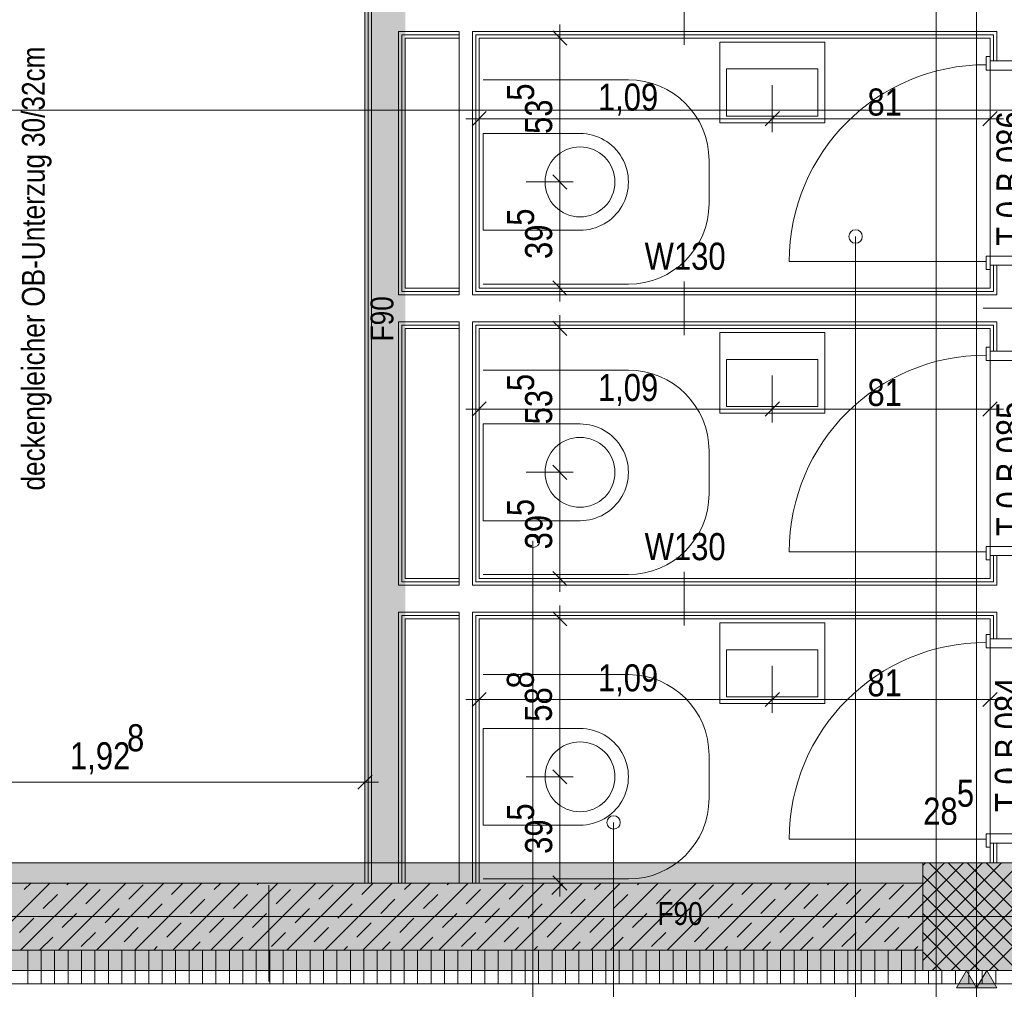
# Model space of a CAD drawing. Extents: x -720 to 300, y 62 to 1162.
# Tile 101 of 256: x -376 to -303, y 770 to 842. Entities that reach past the tile are written whole.
import ezdxf
from ezdxf.lldxf.tags import DXFTag

# ---------------------------------------------------------------- set-up
doc = ezdxf.new("R2010")
doc.units = 0
doc.layers.get('0').update_dxf_attribs({"lineweight": 13})
for name, color, linetype, lineweight, true_color in [('00 -Bauelemente -Dämmung innen', 7, 'Continuous', 9, 0xff7fe6), ('00 -Bauelemente -Gipskarton', 7, 'Continuous', 9, 0xff7fe6), ('30 -33 Aussenwände- 3 Aussenstützen', 7, 'Continuous', 50, 0x0000dd), ('30 -34 Innenwände- 1 tragend', 7, 'Continuous', 13, 0xdd0806), ('30 -34 Innenwände- 2 nichttragend', 7, 'Continuous', 18, 0xff7fe6), ('30 -34 Innenwände- 4 Türen_Fenster', 7, 'Continuous', 15, 0x9955ff), ('30 -35 Decken- 1 Konstruktion-Träger- Stahlbeton', 7, 'Continuous', 13, 0x33aa00), ('40 -41 Abwasser_Wasser_Gas- 1 Abwasser + sanitäre Anlagen', 7, 'Continuous', 9, 0xff6633), ('60 -61 Ausstattung -1 Möbel -verdeckt', 9, 'fein_strichliert-A06G93UC8I', 13, 0x808080), ('70 -72 Beschriftung- 1 Beschriftung allgemein', 7, 'Continuous', 9, 0xff6633), ('70 -72 Beschriftung- 2 Beschriftung Bauteile', 7, 'Continuous', 9, 0x9999ff), ('70 -75 Raumstempel-2 Verweislinie', 7, 'Continuous', 9, 0xff6600), ('70 -76 Bemaßung- 2 Allgemein', 9, 'Continuous', 5, 0x808080), ('iwb_Schraffur_F90_feuerbestaendig', 1, 'Continuous', 13, 0xff0000), ('iwb_Schraffur_Unterzug', 7, 'Continuous', 5, 0xffffcc), ('iwb_Sichtbeton', 2, 'Continuous', 50, 0xffff00), ('iwb_Sichtbeton-Shading', 2, 'Continuous', 50, 0xffff00)]:
    doc.layers.add(name, color=color, linetype=linetype, lineweight=lineweight, true_color=true_color)
for name, color, linetype, lineweight in [('70 -71 Achsen- 1 Gebäudeachsen', 7, 'STRICHPUNKT2-A06G93UB8I', 18), ('70 -75 Raumstempel- 3 Wandstempel', 7, 'Continuous', 50), ('Keine', 7, 'Continuous', 9)]:
    doc.layers.add(name, color=color, linetype=linetype, lineweight=lineweight)
doc.styles.get("Standard").update_dxf_attribs({"font": 'ARIALN.TTF'})
tags = doc.linetypes.add('fein_strichliert-A06G93UC8I', pattern=[4, 1, -2, 1]).pattern_tags.tags
tags[8:9] = [DXFTag(74, 4), DXFTag(75, 0), DXFTag(340, '0'), DXFTag(46, 0.0), DXFTag(50, 0.0), DXFTag(44, 0.0), DXFTag(45, 0.0)]
tags[6:7] = [DXFTag(74, 4), DXFTag(75, 0), DXFTag(340, '0'), DXFTag(46, 0.0), DXFTag(50, 0.0), DXFTag(44, 0.0), DXFTag(45, 0.0)]
tags[4:5] = [DXFTag(74, 4), DXFTag(75, 0), DXFTag(340, '0'), DXFTag(46, 0.0), DXFTag(50, 0.0), DXFTag(44, 0.0), DXFTag(45, 0.0)]
tags = doc.linetypes.add('STRICHPUNKT2-A06G93UB8I', pattern=[12.7, 6.35, -3.175, 0, -3.175]).pattern_tags.tags
tags[10:11] = [DXFTag(74, 4), DXFTag(75, 0), DXFTag(340, '0'), DXFTag(46, 0.0), DXFTag(50, 0.0), DXFTag(44, 0.0), DXFTag(45, 0.0)]
tags[8:9] = [DXFTag(74, 4), DXFTag(75, 0), DXFTag(340, '0'), DXFTag(46, 0.0), DXFTag(50, 0.0), DXFTag(44, 0.0), DXFTag(45, 0.0)]
tags[6:7] = [DXFTag(74, 4), DXFTag(75, 0), DXFTag(340, '0'), DXFTag(46, 0.0), DXFTag(50, 0.0), DXFTag(44, 0.0), DXFTag(45, 0.0)]
tags[4:5] = [DXFTag(74, 4), DXFTag(75, 0), DXFTag(340, '0'), DXFTag(46, 0.0), DXFTag(50, 0.0), DXFTag(44, 0.0), DXFTag(45, 0.0)]

# ---------------------------------------------------------------- blocks, each defined once
blk = doc.blocks.new('Shading-A06G93SP8I', base_point=(-566.802, 777.112))
at = {"layer": 'iwb_Sichtbeton-Shading', "color": 51, "true_color": 0xffff7f}
blk.add_solid([(-350.352, 777.712), (-350.352, 777.112), (-388.902, 777.712), (-388.902, 777.112)], dxfattribs=at)
blk = doc.blocks.new('Referenz-A06G93UD8I')
at = {"layer": '00 -Bauelemente -Dämmung innen', "color": 0, "linetype": 'Continuous', "lineweight": -2, "ltscale": 0.13}
for p, q in [((-349.853, 777.412), (-349.853, 866.912)), ((-347.853, 840.762), (-343.353, 840.762)), ((-347.853, 821.162), (-347.853, 840.762)), ((-343.353, 840.262), (-343.353, 840.762)), ((-343.353, 821.662), (-343.353, 840.262)), ((-342.353, 840.762), (-303.353, 840.762)), ((-342.353, 821.162), (-342.353, 840.762)), ((-303.353, 838.562), (-303.353, 840.762)), ((-303.353, 821.162), (-303.353, 823.362)), ((-347.853, 821.162), (-347.603, 821.162)), ((-347.603, 821.162), (-343.353, 821.162)), ((-343.353, 821.162), (-343.353, 821.662)), ((-342.353, 821.162), (-303.603, 821.162)), ((-303.603, 821.162), (-303.353, 821.162)), ((-347.853, 819.162), (-347.603, 819.162)), ((-347.853, 799.562), (-347.853, 819.162)), ((-347.603, 819.162), (-343.353, 819.162)), ((-343.353, 818.662), (-343.353, 819.162)), ((-342.353, 819.162), (-303.603, 819.162)), ((-342.353, 799.562), (-342.353, 819.162)), ((-303.603, 819.162), (-303.353, 819.162)), ((-303.353, 816.962), (-303.353, 819.162)), ((-343.353, 800.062), (-343.353, 818.662)), ((-303.353, 799.562), (-303.353, 801.762)), ((-343.353, 799.562), (-343.353, 800.062)), ((-347.853, 799.562), (-347.603, 799.562)), ((-347.603, 799.562), (-343.353, 799.562)), ((-342.353, 799.562), (-303.603, 799.562)), ((-303.603, 799.562), (-303.353, 799.562)), ((-347.853, 777.412), (-347.853, 797.562)), ((-347.853, 797.562), (-347.603, 797.562)), ((-347.603, 797.562), (-343.353, 797.562)), ((-343.353, 797.062), (-343.353, 797.562)), ((-342.353, 777.412), (-342.353, 797.562)), ((-342.353, 797.562), (-303.603, 797.562)), ((-303.603, 797.562), (-303.353, 797.562)), ((-303.353, 795.587), (-303.353, 797.562)), ((-343.353, 777.412), (-343.353, 797.062)), ((-303.353, 778.912), (-303.353, 780.387))]:
    blk.add_line(p, q, dxfattribs=at)
at = {"layer": '00 -Bauelemente -Gipskarton', "color": 0, "linetype": 'Continuous', "lineweight": -2, "ltscale": 0.13}
for p, q in [((-350.353, 777.412), (-350.353, 866.412)), ((-350.103, 777.412), (-350.103, 866.662)), ((-349.853, 777.412), (-349.853, 866.912)), ((-347.853, 821.162), (-347.853, 840.762)), ((-347.853, 840.762), (-343.353, 840.762)), ((-347.603, 840.512), (-343.353, 840.512)), ((-347.603, 821.412), (-347.603, 840.512)), ((-347.353, 840.262), (-343.353, 840.262)), ((-347.353, 821.662), (-347.353, 840.262)), ((-342.353, 821.162), (-342.353, 840.762)), ((-342.353, 840.762), (-303.353, 840.762)), ((-342.103, 840.512), (-303.603, 840.512)), ((-342.103, 821.412), (-342.103, 840.512)), ((-341.853, 840.262), (-303.853, 840.262)), ((-341.853, 821.662), (-341.853, 840.262)), ((-303.853, 838.562), (-303.853, 840.262)), ((-303.603, 838.562), (-303.603, 840.512)), ((-303.353, 838.562), (-303.353, 840.762)), ((-303.853, 821.662), (-303.853, 823.362)), ((-303.603, 821.412), (-303.603, 823.362)), ((-303.353, 821.162), (-303.353, 823.362)), ((-347.603, 821.412), (-347.353, 821.412)), ((-347.603, 821.162), (-343.353, 821.162)), ((-347.353, 821.662), (-343.353, 821.662)), ((-347.353, 821.412), (-343.353, 821.412)), ((-342.353, 821.162), (-303.603, 821.162)), ((-342.103, 821.412), (-303.853, 821.412)), ((-341.853, 821.662), (-303.853, 821.662)), ((-303.853, 821.412), (-303.603, 821.412)), ((-347.853, 799.562), (-347.853, 819.162)), ((-347.603, 819.162), (-343.353, 819.162)), ((-347.603, 799.812), (-347.603, 818.912)), ((-347.603, 818.912), (-347.353, 818.912)), ((-347.353, 818.912), (-343.353, 818.912)), ((-342.353, 819.162), (-303.603, 819.162)), ((-342.353, 799.562), (-342.353, 819.162)), ((-342.103, 818.912), (-303.853, 818.912)), ((-342.103, 799.812), (-342.103, 818.912)), ((-303.853, 818.912), (-303.603, 818.912)), ((-303.603, 816.962), (-303.603, 818.912)), ((-303.353, 816.962), (-303.353, 819.162)), ((-347.353, 818.662), (-343.353, 818.662)), ((-347.353, 800.062), (-347.353, 818.662)), ((-341.853, 800.062), (-341.853, 818.662)), ((-341.853, 818.662), (-303.853, 818.662)), ((-303.853, 816.962), (-303.853, 818.662)), ((-303.853, 800.062), (-303.853, 801.762)), ((-303.603, 799.812), (-303.603, 801.762)), ((-303.353, 799.562), (-303.353, 801.762)), ((-347.603, 799.812), (-347.353, 799.812)), ((-347.353, 800.062), (-343.353, 800.062)), ((-347.353, 799.812), (-343.353, 799.812)), ((-342.103, 799.812), (-303.853, 799.812)), ((-341.853, 800.062), (-303.853, 800.062)), ((-303.853, 799.812), (-303.603, 799.812)), ((-347.603, 799.562), (-343.353, 799.562)), ((-342.353, 799.562), (-303.603, 799.562)), ((-347.853, 777.412), (-347.853, 797.562)), ((-347.603, 797.562), (-343.353, 797.562)), ((-342.353, 797.562), (-303.603, 797.562)), ((-342.353, 777.412), (-342.353, 797.562)), ((-303.353, 795.587), (-303.353, 797.562)), ((-347.603, 797.312), (-347.353, 797.312)), ((-347.603, 777.412), (-347.603, 797.312)), ((-347.353, 797.312), (-343.353, 797.312)), ((-347.353, 797.062), (-343.353, 797.062)), ((-347.353, 777.412), (-347.353, 797.062)), ((-342.103, 797.312), (-303.853, 797.312)), ((-342.103, 777.412), (-342.103, 797.312)), ((-341.853, 777.412), (-341.853, 797.062)), ((-341.853, 797.062), (-303.853, 797.062)), ((-303.853, 797.312), (-303.603, 797.312)), ((-303.853, 795.587), (-303.853, 797.062)), ((-303.603, 795.587), (-303.603, 797.312)), ((-303.853, 778.912), (-303.853, 780.387)), ((-303.603, 778.912), (-303.603, 780.387)), ((-303.353, 778.912), (-303.353, 780.387))]:
    blk.add_line(p, q, dxfattribs=at)
at = {"layer": '30 -33 Aussenwände- 3 Aussenstützen', "color": 0, "lineweight": -2}
for p, q in [((-308.853, 778.711), (-308.652, 778.912)), ((-308.853, 777.297), (-307.237, 778.912)), ((-308.853, 775.882), (-305.823, 778.912)), ((-308.853, 774.468), (-304.409, 778.912)), ((-308.853, 773.054), (-302.995, 778.912)), ((-308.853, 771.64), (-301.581, 778.912)), ((-308.389, 778.912), (-300.853, 771.376)), ((-306.975, 778.912), (-300.853, 772.79)), ((-305.561, 778.912), (-300.853, 774.204)), ((-304.147, 778.912), (-300.853, 775.618)), ((-308.853, 777.961), (-301.804, 770.912)), ((-308.166, 770.912), (-300.853, 778.226)), ((-308.853, 776.547), (-303.218, 770.912)), ((-306.752, 770.912), (-300.853, 776.811)), ((-304.853, 775.912), (-304.853, 773.912)), ((-308.853, 775.133), (-304.632, 770.912)), ((-305.853, 774.912), (-303.853, 774.912)), ((-305.338, 770.912), (-300.853, 775.397)), ((-308.853, 773.719), (-306.046, 770.912)), ((-303.924, 770.912), (-300.853, 773.983)), ((-308.853, 772.305), (-307.46, 770.912))]:
    blk.add_line(p, q, dxfattribs=at)
at = {"layer": '30 -33 Aussenwände- 3 Aussenstützen', "color": 0, "linetype": 'Continuous', "lineweight": -2, "ltscale": 0.13}
for p, q in [((-300.853, 778.912), (-308.853, 778.912)), ((-308.853, 778.912), (-308.853, 770.912)), ((-308.853, 770.912), (-300.853, 770.912))]:
    blk.add_line(p, q, dxfattribs=at)
at = {"layer": '30 -34 Innenwände- 1 tragend', "color": 0, "linetype": 'Continuous', "lineweight": -2, "ltscale": 0.13}
for p, q in [((-388.903, 777.412), (-350.353, 777.412)), ((-347.353, 777.412), (-343.353, 777.412)), ((-341.853, 777.412), (-308.853, 777.412)), ((-308.853, 777.412), (-308.853, 770.912)), ((-388.903, 769.912), (-308.853, 769.912))]:
    blk.add_line(p, q, dxfattribs=at)
at = {"layer": '30 -34 Innenwände- 1 tragend', "color": 0, "lineweight": -2}
for p, q in [((-388.903, 777.412), (-308.853, 777.412)), ((-378.791, 772.412), (-373.791, 777.412)), ((-375.963, 772.412), (-370.963, 777.412)), ((-375.696, 776.922), (-375.205, 777.412)), ((-373.134, 772.412), (-368.134, 777.412)), ((-372.514, 777.275), (-372.377, 777.412)), ((-370.306, 772.412), (-365.306, 777.412)), ((-367.917, 776.215), (-366.857, 777.275)), ((-367.478, 772.412), (-362.478, 777.412)), ((-364.735, 776.568), (-363.892, 777.412)), ((-364.649, 772.412), (-359.649, 777.412)), ((-361.821, 772.412), (-356.821, 777.412)), ((-361.553, 776.922), (-361.063, 777.412)), ((-358.992, 772.412), (-353.992, 777.412)), ((-358.372, 777.275), (-358.235, 777.412)), ((-356.164, 772.412), (-351.164, 777.412)), ((-353.775, 776.215), (-352.715, 777.275)), ((-353.335, 772.412), (-348.335, 777.412)), ((-350.593, 776.568), (-349.75, 777.412)), ((-350.507, 772.412), (-345.507, 777.412)), ((-347.679, 772.412), (-342.679, 777.412)), ((-347.411, 776.922), (-346.921, 777.412)), ((-344.85, 772.412), (-339.85, 777.412)), ((-344.229, 777.275), (-344.093, 777.412)), ((-342.022, 772.412), (-337.022, 777.412)), ((-339.633, 776.215), (-338.573, 777.275)), ((-339.193, 772.412), (-334.193, 777.412)), ((-336.451, 776.568), (-335.607, 777.412)), ((-336.365, 772.412), (-331.365, 777.412)), ((-333.536, 772.412), (-328.536, 777.412)), ((-333.269, 776.922), (-332.779, 777.412)), ((-330.708, 772.412), (-325.708, 777.412)), ((-330.087, 777.275), (-329.951, 777.412)), ((-327.88, 772.412), (-322.88, 777.412)), ((-325.491, 776.215), (-324.43, 777.275)), ((-325.051, 772.412), (-320.051, 777.412)), ((-322.309, 776.568), (-321.465, 777.412)), ((-322.223, 772.412), (-317.223, 777.412)), ((-319.394, 772.412), (-314.394, 777.412)), ((-319.127, 776.922), (-318.637, 777.412)), ((-316.566, 772.412), (-311.566, 777.412)), ((-315.945, 777.275), (-315.808, 777.412)), ((-313.737, 772.412), (-308.853, 777.297)), ((-311.349, 776.215), (-310.288, 777.275)), ((-374.281, 775.508), (-373.221, 776.568)), ((-371.099, 775.861), (-370.039, 776.922)), ((-360.139, 775.508), (-359.079, 776.568)), ((-356.957, 775.861), (-355.897, 776.922)), ((-345.997, 775.508), (-344.936, 776.568)), ((-342.815, 775.861), (-341.754, 776.922)), ((-331.855, 775.508), (-330.794, 776.568)), ((-328.673, 775.861), (-327.612, 776.922)), ((-317.713, 775.508), (-316.652, 776.568)), ((-314.531, 775.861), (-313.47, 776.922)), ((-366.503, 774.801), (-365.443, 775.861)), ((-363.321, 775.154), (-362.261, 776.215)), ((-352.361, 774.801), (-351.3, 775.861)), ((-349.179, 775.154), (-348.118, 776.215)), ((-338.219, 774.801), (-337.158, 775.861)), ((-335.037, 775.154), (-333.976, 776.215)), ((-324.077, 774.801), (-323.016, 775.861)), ((-320.895, 775.154), (-319.834, 776.215)), ((-309.935, 774.801), (-308.874, 775.861)), ((-372.867, 774.093), (-371.807, 775.154)), ((-369.685, 774.447), (-368.625, 775.508)), ((-358.725, 774.093), (-357.664, 775.154)), ((-355.543, 774.447), (-354.482, 775.508)), ((-344.583, 774.093), (-343.522, 775.154)), ((-341.401, 774.447), (-340.34, 775.508)), ((-330.441, 774.093), (-329.38, 775.154)), ((-327.259, 774.447), (-326.198, 775.508)), ((-316.299, 774.093), (-315.238, 775.154)), ((-313.117, 774.447), (-312.056, 775.508)), ((-376.049, 773.74), (-374.989, 774.801)), ((-365.089, 773.386), (-364.028, 774.447)), ((-361.907, 773.74), (-360.846, 774.801)), ((-350.947, 773.386), (-349.886, 774.447)), ((-347.765, 773.74), (-346.704, 774.801)), ((-336.805, 773.386), (-335.744, 774.447)), ((-333.623, 773.74), (-332.562, 774.801)), ((-322.663, 773.386), (-321.602, 774.447)), ((-319.481, 773.74), (-318.42, 774.801)), ((-310.909, 772.412), (-308.853, 774.468)), ((-371.453, 772.679), (-370.392, 773.74)), ((-368.271, 773.033), (-367.21, 774.093)), ((-357.311, 772.679), (-356.25, 773.74)), ((-354.129, 773.033), (-353.068, 774.093)), ((-343.169, 772.679), (-342.108, 773.74)), ((-339.987, 773.033), (-338.926, 774.093)), ((-329.027, 772.679), (-327.966, 773.74)), ((-325.845, 773.033), (-324.784, 774.093)), ((-314.884, 772.679), (-313.824, 773.74)), ((-311.702, 773.033), (-310.642, 774.093)), ((-374.549, 772.412), (-373.574, 773.386)), ((-366.063, 772.412), (-365.796, 772.679)), ((-363.235, 772.412), (-362.614, 773.033)), ((-360.406, 772.412), (-359.432, 773.386)), ((-351.921, 772.412), (-351.654, 772.679)), ((-349.093, 772.412), (-348.472, 773.033)), ((-346.264, 772.412), (-345.29, 773.386)), ((-337.779, 772.412), (-337.512, 772.679)), ((-334.951, 772.412), (-334.33, 773.033)), ((-332.122, 772.412), (-331.148, 773.386)), ((-323.637, 772.412), (-323.37, 772.679)), ((-320.808, 772.412), (-320.188, 773.033)), ((-317.98, 772.412), (-317.006, 773.386)), ((-309.495, 772.412), (-309.228, 772.679)), ((-388.903, 772.412), (-308.853, 772.412))]:
    blk.add_line(p, q, dxfattribs=at)
at = {"layer": '30 -34 Innenwände- 2 nichttragend', "color": 0, "linetype": 'Continuous', "lineweight": -2, "ltscale": 0.13}
for p, q in [((-350.353, 777.412), (-350.353, 866.412)), ((-347.353, 840.262), (-343.353, 840.262)), ((-347.353, 821.662), (-347.353, 840.262)), ((-343.353, 821.662), (-343.353, 840.262)), ((-341.853, 840.262), (-303.853, 840.262)), ((-341.853, 821.662), (-341.853, 840.262)), ((-303.853, 838.562), (-303.853, 840.262)), ((-303.853, 838.562), (-303.853, 838.882)), ((-303.853, 821.662), (-303.853, 823.362)), ((-303.853, 823.362), (-303.853, 823.042)), ((-347.353, 821.662), (-343.353, 821.662)), ((-341.853, 821.662), (-303.853, 821.662)), ((-347.353, 800.062), (-347.353, 818.662)), ((-347.353, 818.662), (-343.353, 818.662)), ((-343.353, 800.062), (-343.353, 818.662)), ((-341.853, 800.062), (-341.853, 818.662)), ((-341.853, 818.662), (-303.853, 818.662)), ((-303.853, 816.962), (-303.853, 818.662)), ((-303.853, 816.962), (-303.853, 817.282)), ((-303.853, 800.062), (-303.853, 801.762)), ((-303.853, 801.762), (-303.853, 801.442)), ((-347.353, 800.062), (-343.353, 800.062)), ((-341.853, 800.062), (-303.853, 800.062)), ((-347.353, 777.412), (-347.353, 797.062)), ((-347.353, 797.062), (-343.353, 797.062)), ((-343.353, 777.412), (-343.353, 797.062)), ((-341.853, 777.412), (-341.853, 797.062)), ((-341.853, 797.062), (-303.853, 797.062)), ((-303.853, 795.587), (-303.853, 797.062)), ((-303.853, 795.587), (-303.853, 795.907)), ((-303.853, 778.912), (-303.853, 780.387)), ((-303.853, 780.387), (-303.853, 780.067)), ((-300.853, 778.912), (-303.853, 778.912)), ((-300.853, 770.912), (-308.853, 770.912)), ((-300.853, 769.912), (-308.853, 769.912))]:
    blk.add_line(p, q, dxfattribs=at)
at = {"layer": '30 -34 Innenwände- 2 nichttragend', "color": 0, "lineweight": -2}
for p, q in [((-388.903, 772.412), (-308.853, 772.412)), ((-375.433, 769.912), (-375.433, 772.412)), ((-374.433, 769.912), (-374.433, 772.412)), ((-373.433, 769.912), (-373.433, 772.412)), ((-372.433, 769.912), (-372.433, 772.412)), ((-371.433, 769.912), (-371.433, 772.412)), ((-370.433, 769.912), (-370.433, 772.412)), ((-369.433, 769.912), (-369.433, 772.412)), ((-368.433, 769.912), (-368.433, 772.412)), ((-367.433, 769.912), (-367.433, 772.412)), ((-366.433, 769.912), (-366.433, 772.412)), ((-365.433, 769.912), (-365.433, 772.412)), ((-364.433, 769.912), (-364.433, 772.412)), ((-363.433, 769.912), (-363.433, 772.412)), ((-362.433, 769.912), (-362.433, 772.412)), ((-361.433, 769.912), (-361.433, 772.412)), ((-360.433, 769.912), (-360.433, 772.412)), ((-359.433, 769.912), (-359.433, 772.412)), ((-358.433, 769.912), (-358.433, 772.412)), ((-357.433, 769.912), (-357.433, 772.412)), ((-356.433, 769.912), (-356.433, 772.412)), ((-355.433, 769.912), (-355.433, 772.412)), ((-354.433, 769.912), (-354.433, 772.412)), ((-353.433, 769.912), (-353.433, 772.412)), ((-352.433, 769.912), (-352.433, 772.412)), ((-351.433, 769.912), (-351.433, 772.412)), ((-350.433, 769.912), (-350.433, 772.412)), ((-349.433, 769.912), (-349.433, 772.412)), ((-348.433, 769.912), (-348.433, 772.412)), ((-347.433, 769.912), (-347.433, 772.412)), ((-346.433, 769.912), (-346.433, 772.412)), ((-345.433, 769.912), (-345.433, 772.412)), ((-344.433, 769.912), (-344.433, 772.412)), ((-343.433, 769.912), (-343.433, 772.412)), ((-342.433, 769.912), (-342.433, 772.412)), ((-341.433, 769.912), (-341.433, 772.412)), ((-340.433, 769.912), (-340.433, 772.412)), ((-339.433, 769.912), (-339.433, 772.412)), ((-338.433, 769.912), (-338.433, 772.412)), ((-337.433, 769.912), (-337.433, 772.412)), ((-336.433, 769.912), (-336.433, 772.412)), ((-335.433, 769.912), (-335.433, 772.412)), ((-334.433, 769.912), (-334.433, 772.412)), ((-333.433, 769.912), (-333.433, 772.412)), ((-332.433, 769.912), (-332.433, 772.412)), ((-331.433, 769.912), (-331.433, 772.412)), ((-330.433, 769.912), (-330.433, 772.412)), ((-329.433, 769.912), (-329.433, 772.412)), ((-328.433, 769.912), (-328.433, 772.412)), ((-327.433, 769.912), (-327.433, 772.412)), ((-326.433, 769.912), (-326.433, 772.412)), ((-325.433, 769.912), (-325.433, 772.412)), ((-324.433, 769.912), (-324.433, 772.412)), ((-323.433, 769.912), (-323.433, 772.412)), ((-322.433, 769.912), (-322.433, 772.412)), ((-321.433, 769.912), (-321.433, 772.412)), ((-320.433, 769.912), (-320.433, 772.412)), ((-319.433, 769.912), (-319.433, 772.412)), ((-318.433, 769.912), (-318.433, 772.412)), ((-317.433, 769.912), (-317.433, 772.412)), ((-316.433, 769.912), (-316.433, 772.412)), ((-315.433, 769.912), (-315.433, 772.412)), ((-314.433, 769.912), (-314.433, 772.412)), ((-313.433, 769.912), (-313.433, 772.412)), ((-312.433, 769.912), (-312.433, 772.412)), ((-311.433, 769.912), (-311.433, 772.412)), ((-310.433, 769.912), (-310.433, 772.412)), ((-309.433, 769.912), (-309.433, 772.412)), ((-300.853, 770.912), (-308.853, 770.912)), ((-308.433, 770.912), (-308.433, 769.912)), ((-307.433, 770.912), (-307.433, 769.912)), ((-306.433, 770.912), (-306.433, 769.912)), ((-305.433, 770.912), (-305.433, 769.912)), ((-304.433, 770.912), (-304.433, 769.912)), ((-303.433, 770.912), (-303.433, 769.912)), ((-388.903, 769.912), (-308.853, 769.912)), ((-300.853, 769.912), (-308.853, 769.912))]:
    blk.add_line(p, q, dxfattribs=at)
at = {"layer": '30 -34 Innenwände- 4 Türen_Fenster', "color": 0, "linetype": 'Continuous', "lineweight": -2, "ltscale": 0.13}
for p, q in [((-304.153, 838.282), (-304.153, 838.882)), ((-304.153, 838.882), (-303.853, 838.882)), ((-303.853, 838.882), (-303.853, 838.562)), ((-304.153, 837.882), (-304.153, 838.282)), ((-300.553, 837.882), (-304.153, 837.882)), ((-303.853, 838.562), (-300.853, 838.562)), ((-300.553, 824.042), (-304.153, 824.042)), ((-304.153, 824.042), (-304.153, 823.642)), ((-304.153, 823.642), (-304.153, 823.042)), ((-303.853, 823.042), (-303.853, 823.362)), ((-303.853, 823.362), (-300.853, 823.362)), ((-304.153, 823.042), (-303.853, 823.042)), ((-304.153, 816.682), (-304.153, 817.282)), ((-304.153, 817.282), (-303.853, 817.282)), ((-304.153, 816.282), (-304.153, 816.682)), ((-303.853, 817.282), (-303.853, 816.962)), ((-303.853, 816.962), (-300.853, 816.962)), ((-300.553, 816.282), (-304.153, 816.282)), ((-300.553, 802.442), (-304.153, 802.442)), ((-304.153, 802.442), (-304.153, 802.042)), ((-304.153, 802.042), (-304.153, 801.442)), ((-304.153, 801.442), (-303.853, 801.442)), ((-303.853, 801.442), (-303.853, 801.762)), ((-303.853, 801.762), (-300.853, 801.762)), ((-304.153, 795.307), (-304.153, 795.907)), ((-304.153, 795.907), (-303.853, 795.907)), ((-303.853, 795.907), (-303.853, 795.587)), ((-303.853, 795.587), (-300.853, 795.587)), ((-304.153, 794.907), (-304.153, 795.307)), ((-300.553, 794.907), (-304.153, 794.907)), ((-300.553, 781.067), (-304.153, 781.067)), ((-304.153, 781.067), (-304.153, 780.667)), ((-304.153, 780.667), (-304.153, 780.067)), ((-304.153, 780.067), (-303.853, 780.067)), ((-303.853, 780.067), (-303.853, 780.387)), ((-303.853, 780.387), (-300.853, 780.387))]:
    blk.add_line(p, q, dxfattribs=at)
at = {"layer": '30 -34 Innenwände- 4 Türen_Fenster', "color": 0, "linetype": 'fein_strichliert-A06G93UC8I', "lineweight": -2, "ltscale": 0.13}
for p, q in [((-303.853, 823.362), (-303.853, 838.562)), ((-304.153, 823.642), (-318.793, 823.642)), ((-303.853, 801.762), (-303.853, 816.962)), ((-304.153, 802.042), (-318.793, 802.042)), ((-303.853, 780.387), (-303.853, 795.587)), ((-304.153, 780.667), (-318.793, 780.667))]:
    blk.add_line(p, q, dxfattribs=at)
for centre in [(-304.153, 823.642), (-304.153, 802.042), (-304.153, 780.667)]:
    blk.add_ellipse(centre, major_axis=(0, 14.64), ratio=1, start_param=0, end_param=1.570796, dxfattribs=at)
at = {"layer": '30 -35 Decken- 1 Konstruktion-Träger- Stahlbeton', "color": 0, "linetype": 'fein_strichliert-A06G93UC8I', "lineweight": -2, "ltscale": 0.13}
for p, q in [((-604.853, 778.912), (76.456, 778.912)), ((-604.853, 770.912), (76.456, 770.912))]:
    blk.add_line(p, q, dxfattribs=at)
at = {"layer": '40 -41 Abwasser_Wasser_Gas- 1 Abwasser + sanitäre Anlagen', "color": 0, "linetype": 'Continuous', "lineweight": -2, "ltscale": 0.13}
for p, q in [((-323.953, 833.962), (-323.953, 839.962)), ((-323.953, 839.962), (-316.153, 839.962)), ((-316.153, 839.962), (-316.153, 833.962)), ((-323.453, 834.462), (-323.453, 837.962)), ((-323.453, 837.962), (-316.653, 837.962)), ((-316.653, 837.962), (-316.653, 834.462)), ((-316.653, 834.462), (-323.453, 834.462)), ((-316.153, 833.962), (-323.953, 833.962)), ((-341.553, 833.162), (-341.553, 825.962)), ((-334.353, 833.162), (-341.553, 833.162)), ((-335.348, 831.964), (-335.108, 832.05)), ((-335.108, 832.05), (-334.86, 832.112)), ((-334.86, 832.112), (-334.608, 832.15)), ((-334.608, 832.15), (-334.353, 832.162)), ((-334.353, 832.162), (-334.098, 832.15)), ((-334.098, 832.15), (-333.846, 832.112)), ((-333.846, 832.112), (-333.598, 832.05)), ((-333.598, 832.05), (-333.358, 831.964)), ((-336.363, 831.212), (-336.191, 831.401)), ((-336.191, 831.401), (-336.002, 831.572)), ((-336.002, 831.572), (-335.797, 831.724)), ((-335.797, 831.724), (-335.579, 831.855)), ((-335.579, 831.855), (-335.348, 831.964)), ((-333.358, 831.964), (-333.127, 831.855)), ((-333.127, 831.855), (-332.908, 831.724)), ((-332.908, 831.724), (-332.704, 831.572)), ((-332.704, 831.572), (-332.514, 831.401)), ((-332.514, 831.401), (-332.343, 831.212)), ((-336.841, 830.317), (-336.755, 830.557)), ((-336.755, 830.557), (-336.646, 830.788)), ((-336.646, 830.788), (-336.515, 831.007)), ((-336.515, 831.007), (-336.363, 831.212)), ((-332.343, 831.212), (-332.191, 831.007)), ((-332.191, 831.007), (-332.06, 830.788)), ((-332.06, 830.788), (-331.951, 830.557)), ((-331.951, 830.557), (-331.865, 830.317)), ((-336.953, 829.562), (-336.94, 829.817)), ((-336.94, 829.817), (-336.903, 830.069)), ((-336.903, 830.069), (-336.841, 830.317)), ((-331.865, 830.317), (-331.803, 830.069)), ((-331.803, 830.069), (-331.765, 829.817)), ((-331.765, 829.817), (-331.753, 829.562)), ((-336.94, 829.307), (-336.953, 829.562)), ((-336.903, 829.055), (-336.94, 829.307)), ((-336.841, 828.807), (-336.903, 829.055)), ((-331.803, 829.055), (-331.865, 828.807)), ((-331.765, 829.307), (-331.803, 829.055)), ((-331.753, 829.562), (-331.765, 829.307)), ((-336.755, 828.567), (-336.841, 828.807)), ((-336.646, 828.336), (-336.755, 828.567)), ((-336.515, 828.118), (-336.646, 828.336)), ((-332.06, 828.336), (-332.191, 828.118)), ((-331.951, 828.567), (-332.06, 828.336)), ((-331.865, 828.807), (-331.951, 828.567)), ((-336.363, 827.913), (-336.515, 828.118)), ((-336.191, 827.724), (-336.363, 827.913)), ((-336.002, 827.552), (-336.191, 827.724)), ((-332.514, 827.724), (-332.704, 827.552)), ((-332.343, 827.913), (-332.514, 827.724)), ((-332.191, 828.118), (-332.343, 827.913)), ((-335.797, 827.4), (-336.002, 827.552)), ((-335.579, 827.269), (-335.797, 827.4)), ((-335.348, 827.16), (-335.579, 827.269)), ((-335.108, 827.074), (-335.348, 827.16)), ((-334.86, 827.012), (-335.108, 827.074)), ((-334.608, 826.975), (-334.86, 827.012)), ((-334.353, 826.962), (-334.608, 826.975)), ((-334.098, 826.975), (-334.353, 826.962)), ((-333.846, 827.012), (-334.098, 826.975)), ((-333.598, 827.074), (-333.846, 827.012)), ((-333.358, 827.16), (-333.598, 827.074)), ((-333.127, 827.269), (-333.358, 827.16)), ((-332.908, 827.4), (-333.127, 827.269)), ((-332.704, 827.552), (-332.908, 827.4)), ((-341.553, 825.962), (-334.353, 825.962)), ((-323.953, 812.362), (-323.953, 818.362)), ((-323.953, 818.362), (-316.153, 818.362)), ((-316.153, 818.362), (-316.153, 812.362)), ((-323.453, 812.862), (-323.453, 816.362)), ((-323.453, 816.362), (-316.653, 816.362)), ((-316.653, 816.362), (-316.653, 812.862)), ((-316.153, 812.362), (-323.953, 812.362)), ((-316.653, 812.862), (-323.453, 812.862)), ((-341.553, 811.562), (-341.553, 804.362)), ((-334.353, 811.562), (-341.553, 811.562)), ((-336.002, 809.972), (-335.797, 810.124)), ((-335.797, 810.124), (-335.579, 810.255)), ((-335.579, 810.255), (-335.348, 810.364)), ((-335.348, 810.364), (-335.108, 810.45)), ((-335.108, 810.45), (-334.86, 810.512)), ((-334.86, 810.512), (-334.608, 810.55)), ((-334.608, 810.55), (-334.353, 810.562)), ((-334.353, 810.562), (-334.098, 810.55)), ((-334.098, 810.55), (-333.846, 810.512)), ((-333.846, 810.512), (-333.598, 810.45)), ((-333.598, 810.45), (-333.358, 810.364)), ((-333.358, 810.364), (-333.127, 810.255)), ((-333.127, 810.255), (-332.908, 810.124)), ((-332.908, 810.124), (-332.704, 809.972)), ((-336.646, 809.188), (-336.515, 809.407)), ((-336.515, 809.407), (-336.363, 809.612)), ((-336.363, 809.612), (-336.191, 809.801)), ((-336.191, 809.801), (-336.002, 809.972)), ((-332.704, 809.972), (-332.514, 809.801)), ((-332.514, 809.801), (-332.343, 809.612)), ((-332.343, 809.612), (-332.191, 809.407)), ((-332.191, 809.407), (-332.06, 809.188)), ((-336.903, 808.469), (-336.841, 808.717)), ((-336.841, 808.717), (-336.755, 808.957)), ((-336.755, 808.957), (-336.646, 809.188)), ((-332.06, 809.188), (-331.951, 808.957)), ((-331.951, 808.957), (-331.865, 808.717)), ((-331.865, 808.717), (-331.803, 808.469)), ((-336.953, 807.962), (-336.94, 808.217)), ((-336.94, 807.707), (-336.953, 807.962)), ((-336.94, 808.217), (-336.903, 808.469)), ((-331.803, 808.469), (-331.765, 808.217)), ((-331.765, 808.217), (-331.753, 807.962)), ((-331.753, 807.962), (-331.765, 807.707)), ((-336.903, 807.455), (-336.94, 807.707)), ((-336.841, 807.207), (-336.903, 807.455)), ((-336.755, 806.967), (-336.841, 807.207)), ((-331.865, 807.207), (-331.951, 806.967)), ((-331.803, 807.455), (-331.865, 807.207)), ((-331.765, 807.707), (-331.803, 807.455)), ((-336.646, 806.736), (-336.755, 806.967)), ((-336.515, 806.518), (-336.646, 806.736)), ((-336.363, 806.313), (-336.515, 806.518)), ((-332.191, 806.518), (-332.343, 806.313)), ((-332.06, 806.736), (-332.191, 806.518)), ((-331.951, 806.967), (-332.06, 806.736)), ((-336.191, 806.124), (-336.363, 806.313)), ((-336.002, 805.952), (-336.191, 806.124)), ((-335.797, 805.8), (-336.002, 805.952)), ((-335.579, 805.669), (-335.797, 805.8)), ((-335.348, 805.56), (-335.579, 805.669)), ((-333.127, 805.669), (-333.358, 805.56)), ((-332.908, 805.8), (-333.127, 805.669)), ((-332.704, 805.952), (-332.908, 805.8)), ((-332.514, 806.124), (-332.704, 805.952)), ((-332.343, 806.313), (-332.514, 806.124)), ((-335.108, 805.474), (-335.348, 805.56)), ((-334.86, 805.412), (-335.108, 805.474)), ((-334.608, 805.375), (-334.86, 805.412)), ((-334.353, 805.362), (-334.608, 805.375)), ((-334.098, 805.375), (-334.353, 805.362)), ((-333.846, 805.412), (-334.098, 805.375)), ((-333.598, 805.474), (-333.846, 805.412)), ((-333.358, 805.56), (-333.598, 805.474)), ((-341.553, 804.362), (-334.353, 804.362)), ((-323.953, 790.762), (-323.953, 796.762)), ((-323.953, 796.762), (-316.153, 796.762)), ((-316.153, 796.762), (-316.153, 790.762)), ((-323.453, 791.262), (-323.453, 794.762)), ((-323.453, 794.762), (-316.653, 794.762)), ((-316.653, 794.762), (-316.653, 791.262)), ((-316.653, 791.262), (-323.453, 791.262)), ((-316.153, 790.762), (-323.953, 790.762)), ((-341.553, 788.912), (-341.553, 781.712)), ((-334.353, 788.912), (-341.553, 788.912)), ((-336.191, 787.151), (-336.002, 787.322)), ((-336.002, 787.322), (-335.797, 787.474)), ((-335.797, 787.474), (-335.579, 787.605)), ((-335.579, 787.605), (-335.348, 787.714)), ((-335.348, 787.714), (-335.108, 787.8)), ((-335.108, 787.8), (-334.86, 787.862)), ((-334.86, 787.862), (-334.608, 787.9)), ((-334.608, 787.9), (-334.353, 787.912)), ((-334.353, 787.912), (-334.098, 787.9)), ((-334.098, 787.9), (-333.846, 787.862)), ((-333.846, 787.862), (-333.598, 787.8)), ((-333.598, 787.8), (-333.358, 787.714)), ((-333.358, 787.714), (-333.127, 787.605)), ((-333.127, 787.605), (-332.908, 787.474)), ((-332.908, 787.474), (-332.704, 787.322)), ((-332.704, 787.322), (-332.514, 787.151)), ((-336.646, 786.538), (-336.515, 786.757)), ((-336.515, 786.757), (-336.363, 786.962)), ((-336.363, 786.962), (-336.191, 787.151)), ((-332.514, 787.151), (-332.343, 786.962)), ((-332.343, 786.962), (-332.191, 786.757)), ((-332.191, 786.757), (-332.06, 786.538)), ((-336.903, 785.819), (-336.841, 786.067)), ((-336.841, 786.067), (-336.755, 786.307)), ((-336.755, 786.307), (-336.646, 786.538)), ((-332.06, 786.538), (-331.951, 786.307)), ((-331.951, 786.307), (-331.865, 786.067)), ((-331.865, 786.067), (-331.803, 785.819)), ((-336.953, 785.312), (-336.94, 785.567)), ((-336.94, 785.057), (-336.953, 785.312)), ((-336.94, 785.567), (-336.903, 785.819)), ((-331.803, 785.819), (-331.765, 785.567)), ((-331.765, 785.567), (-331.753, 785.312)), ((-331.753, 785.312), (-331.765, 785.057)), ((-336.903, 784.805), (-336.94, 785.057)), ((-336.841, 784.557), (-336.903, 784.805)), ((-336.755, 784.317), (-336.841, 784.557)), ((-331.865, 784.557), (-331.951, 784.317)), ((-331.803, 784.805), (-331.865, 784.557)), ((-331.765, 785.057), (-331.803, 784.805)), ((-336.646, 784.086), (-336.755, 784.317)), ((-336.515, 783.868), (-336.646, 784.086)), ((-336.363, 783.663), (-336.515, 783.868)), ((-336.191, 783.474), (-336.363, 783.663)), ((-332.343, 783.663), (-332.514, 783.474)), ((-332.191, 783.868), (-332.343, 783.663)), ((-332.06, 784.086), (-332.191, 783.868)), ((-331.951, 784.317), (-332.06, 784.086)), ((-336.002, 783.302), (-336.191, 783.474)), ((-335.797, 783.15), (-336.002, 783.302)), ((-335.579, 783.019), (-335.797, 783.15)), ((-335.348, 782.91), (-335.579, 783.019)), ((-333.127, 783.019), (-333.358, 782.91)), ((-332.908, 783.15), (-333.127, 783.019)), ((-332.704, 783.302), (-332.908, 783.15)), ((-332.514, 783.474), (-332.704, 783.302)), ((-335.108, 782.824), (-335.348, 782.91)), ((-334.86, 782.762), (-335.108, 782.824)), ((-334.608, 782.725), (-334.86, 782.762)), ((-334.353, 782.712), (-334.608, 782.725)), ((-334.098, 782.725), (-334.353, 782.712)), ((-333.846, 782.762), (-334.098, 782.725)), ((-333.598, 782.824), (-333.846, 782.762)), ((-333.358, 782.91), (-333.598, 782.824)), ((-341.553, 781.712), (-334.353, 781.712))]:
    blk.add_line(p, q, dxfattribs=at)
for centre in [(-334.353, 829.562), (-334.353, 807.962), (-334.353, 785.312)]:
    blk.add_ellipse(centre, major_axis=(0, -3.6), ratio=1, start_param=0, end_param=3.141593, dxfattribs=at)
at = {"layer": '60 -61 Ausstattung -1 Möbel -verdeckt', "color": 0, "linetype": 'fein_strichliert-A06G93UC8I', "lineweight": -2, "ltscale": 0.13}
for p, q in [((-341.553, 837.162), (-330.753, 837.162)), ((-324.753, 831.162), (-324.753, 827.962)), ((-330.753, 821.962), (-341.553, 821.962)), ((-341.553, 815.562), (-330.753, 815.562)), ((-324.753, 809.562), (-324.753, 806.362)), ((-330.753, 800.362), (-341.553, 800.362)), ((-341.553, 792.912), (-330.753, 792.912)), ((-324.753, 786.912), (-324.753, 783.712)), ((-330.753, 777.712), (-341.553, 777.712))]:
    blk.add_line(p, q, dxfattribs=at)
for centre, major_axis in [((-330.753, 831.162), (6, 0)), ((-330.753, 827.962), (0, -6)), ((-330.753, 809.562), (6, 0)), ((-330.753, 806.362), (0, -6)), ((-330.753, 786.912), (6, 0)), ((-330.753, 783.712), (0, -6))]:
    blk.add_ellipse(centre, major_axis=major_axis, ratio=1, start_param=0, end_param=1.570796, dxfattribs=at)
at = {"layer": '70 -71 Achsen- 1 Gebäudeachsen', "color": 0, "linetype": 'STRICHPUNKT2-A06G93UB8I', "lineweight": -2, "ltscale": 0.13}
for p, q in [((-304.853, 1084.852), (-304.853, 85.412)), ((-682.362, 834.912), (76.456, 834.912)), ((-682.362, 774.912), (76.456, 774.912))]:
    blk.add_line(p, q, dxfattribs=at)
at = {"layer": '70 -72 Beschriftung- 2 Beschriftung Bauteile', "color": 0, "lineweight": -2}
for p, q in [((-305.603, 770.912), (-306.353, 769.613)), ((-304.853, 769.613), (-305.603, 770.912)), ((-304.103, 770.912), (-304.853, 769.613)), ((-303.353, 769.613), (-304.103, 770.912)), ((-306.353, 769.613), (-304.853, 769.613)), ((-304.853, 769.613), (-303.353, 769.613))]:
    blk.add_line(p, q, dxfattribs=at)
for points in [[(-305.603, 769.613), (-306.353, 769.613), (-305.603, 770.912)], [(-305.603, 769.613), (-305.603, 770.912), (-304.853, 769.613)], [(-304.103, 769.613), (-304.853, 769.613), (-304.103, 770.912)], [(-304.103, 769.613), (-304.103, 770.912), (-303.353, 769.613)]]:
    blk.add_solid(points, dxfattribs=at)
at = {"layer": '70 -75 Raumstempel- 3 Wandstempel', "color": 0, "linetype": 'Continuous', "lineweight": -2, "ltscale": 0.13}
for p, q in [((-326.603, 843.762), (-326.603, 839.762)), ((-326.603, 822.162), (-326.603, 818.162)), ((-300.353, 820.162), (-304.353, 820.162)), ((-326.603, 800.562), (-326.603, 796.562))]:
    blk.add_line(p, q, dxfattribs=at)
at = {"layer": '70 -75 Raumstempel-2 Verweislinie', "color": 0, "linetype": 'Continuous', "lineweight": -2, "ltscale": 0.13}
for p, q in [((-307.854, 848.481), (-307.854, 752.912)), ((-313.854, 825.504), (-313.854, 716.16)), ((-337.854, 802.867), (-337.854, 752.912)), ((-331.854, 781.919), (-331.854, 716.16))]:
    blk.add_line(p, q, dxfattribs=at)
at = {"layer": '70 -75 Raumstempel-2 Verweislinie', "color": 0, "linetype": 'ByBlock', "lineweight": -2, "ltscale": 0.13}
for centre in [(-313.854, 825.504), (-337.854, 802.867), (-331.854, 781.919)]:
    blk.add_circle(centre, 0.5, dxfattribs=at)
at = {"layer": '70 -76 Bemaßung- 2 Allgemein', "color": 0, "linetype": 'Continuous', "lineweight": -2, "ltscale": 0.13}
for p, q in [((-336.384, 840.793), (-335.322, 839.732)), ((-335.853, 841.262), (-335.853, 839.202)), ((-338.353, 840.262), (-334.853, 840.262)), ((-335.853, 830.623), (-335.853, 839.202)), ((-341.853, 836.762), (-341.853, 833.262)), ((-320.053, 836.762), (-320.053, 833.262)), ((-320.053, 836.762), (-320.053, 833.262)), ((-303.853, 836.762), (-303.853, 833.262)), ((-342.853, 834.262), (-340.793, 834.262)), ((-342.384, 833.732), (-341.322, 834.793)), ((-321.113, 834.262), (-340.793, 834.262)), ((-319.053, 834.262), (-321.113, 834.262)), ((-321.053, 834.262), (-318.993, 834.262)), ((-319.522, 834.793), (-320.584, 833.732)), ((-320.584, 833.732), (-319.522, 834.793)), ((-304.913, 834.262), (-318.993, 834.262)), ((-302.853, 834.262), (-304.913, 834.262)), ((-303.322, 834.793), (-304.384, 833.732)), ((-335.853, 828.562), (-335.853, 830.623)), ((-335.853, 830.562), (-335.853, 828.502)), ((-336.384, 830.093), (-335.322, 829.032)), ((-335.322, 829.032), (-336.384, 830.093)), ((-338.353, 829.562), (-334.853, 829.562)), ((-338.353, 829.562), (-334.853, 829.562)), ((-335.853, 822.723), (-335.853, 828.502)), ((-335.853, 820.662), (-335.853, 822.723)), ((-335.322, 821.132), (-336.384, 822.193)), ((-338.353, 821.662), (-334.853, 821.662)), ((-335.853, 819.662), (-335.853, 817.602)), ((-336.384, 819.193), (-335.322, 818.132)), ((-338.353, 818.662), (-334.853, 818.662)), ((-335.853, 809.023), (-335.853, 817.602)), ((-341.853, 815.162), (-341.853, 811.662)), ((-320.053, 815.162), (-320.053, 811.662)), ((-320.053, 815.162), (-320.053, 811.662)), ((-303.853, 815.162), (-303.853, 811.662)), ((-342.384, 812.132), (-341.322, 813.193)), ((-319.522, 813.193), (-320.584, 812.132)), ((-320.584, 812.132), (-319.522, 813.193)), ((-303.322, 813.193), (-304.384, 812.132)), ((-342.853, 812.662), (-340.793, 812.662)), ((-321.113, 812.662), (-340.793, 812.662)), ((-319.053, 812.662), (-321.113, 812.662)), ((-321.053, 812.662), (-318.993, 812.662)), ((-304.913, 812.662), (-318.993, 812.662)), ((-302.853, 812.662), (-304.913, 812.662)), ((-335.853, 806.962), (-335.853, 809.023)), ((-335.853, 808.962), (-335.853, 806.902)), ((-338.353, 807.962), (-334.853, 807.962)), ((-338.353, 807.962), (-334.853, 807.962)), ((-336.384, 808.493), (-335.322, 807.432)), ((-335.322, 807.432), (-336.384, 808.493)), ((-335.853, 801.123), (-335.853, 806.902)), ((-335.322, 799.532), (-336.384, 800.593)), ((-335.853, 799.062), (-335.853, 801.123)), ((-338.353, 800.062), (-334.853, 800.062)), ((-336.384, 797.593), (-335.322, 796.532)), ((-335.853, 798.062), (-335.853, 796.002)), ((-338.353, 797.062), (-334.853, 797.062)), ((-335.853, 786.373), (-335.853, 796.002)), ((-341.853, 793.562), (-341.853, 790.062)), ((-320.053, 793.562), (-320.053, 790.062)), ((-320.053, 793.562), (-320.053, 790.062)), ((-303.853, 793.562), (-303.853, 790.062)), ((-342.853, 791.062), (-340.793, 791.062)), ((-342.384, 790.532), (-341.322, 791.593)), ((-321.113, 791.062), (-340.793, 791.062)), ((-319.053, 791.062), (-321.113, 791.062)), ((-321.053, 791.062), (-318.993, 791.062)), ((-319.522, 791.593), (-320.584, 790.532)), ((-320.584, 790.532), (-319.522, 791.593)), ((-304.913, 791.062), (-318.993, 791.062)), ((-302.853, 791.062), (-304.913, 791.062)), ((-303.322, 791.593), (-304.384, 790.532)), ((-350.353, 782.412), (-350.353, 785.912)), ((-335.853, 784.312), (-335.853, 786.373)), ((-335.853, 786.312), (-335.853, 784.252)), ((-349.822, 785.443), (-350.884, 784.382)), ((-338.353, 785.312), (-334.853, 785.312)), ((-338.353, 785.312), (-334.853, 785.312)), ((-336.384, 785.843), (-335.322, 784.782)), ((-335.322, 784.782), (-336.384, 785.843)), ((-351.413, 784.912), (-387.843, 784.912)), ((-349.353, 784.912), (-351.413, 784.912)), ((-301.913, 784.912), (-302.974, 784.912)), ((-335.853, 778.473), (-335.853, 784.252)), ((-335.322, 776.882), (-336.384, 777.943)), ((-335.853, 776.412), (-335.853, 778.473)), ((-338.353, 777.412), (-334.853, 777.412))]:
    blk.add_line(p, q, dxfattribs=at)
at = {"layer": 'Keine', "color": 0, "lineweight": -2}
blk.add_line((-357.51, 770.077), (-357.51, 777.247), dxfattribs=at)
at = {"layer": '70 -72 Beschriftung- 1 Beschriftung allgemein', "color": 0, "linetype": 'Continuous', "lineweight": -2, "ltscale": 0.13, "char_height": 1.7, "attachment_point": 1, "rotation": 90}
for s, insert in [('{\\fArial Narrow;30/32cm}', (-375.866, 832.161)), ('{\\fArial Narrow;OB-Unterzug}', (-375.866, 820.279)), ('{\\fArial Narrow;deckengleicher}', (-375.866, 806.606))]:
    blk.add_mtext(s, dxfattribs=dict(at, insert=insert))
at = {"layer": '70 -75 Raumstempel- 3 Wandstempel', "color": 0, "linetype": 'Continuous', "lineweight": -2, "ltscale": 0.13, "attachment_point": 1}
for s, insert, char_height in [('{\\fArial Narrow;W130}', (-329.545, 825.041), 2.01377), ('{\\fArial Narrow;W130}', (-329.545, 803.441), 2.01377), ('{\\fArial Narrow;F90}', (-328.586, 775.991), 1.7)]:
    blk.add_mtext(s, dxfattribs=dict(at, insert=insert, char_height=char_height))
at = {"layer": '70 -75 Raumstempel- 3 Wandstempel', "color": 0, "linetype": 'Continuous', "lineweight": -2, "ltscale": 0.13, "insert": (-349.932, 817.702), "char_height": 1.7, "attachment_point": 1, "rotation": 90}
blk.add_mtext('{\\fArial Narrow;F90}', dxfattribs=at)
at = {"layer": '70 -76 Bemaßung- 2 Allgemein', "color": 0, "linetype": 'Continuous', "lineweight": -2, "ltscale": 0.13, "char_height": 2.01377, "attachment_point": 1, "rotation": 90}
for s, insert in [('{\\fArial Narrow;5}', (-339.781, 835.602)), ('{\\fArial Narrow;53}', (-338.439, 833.129)), ('{\\fArial Narrow;5}', (-339.781, 826.302)), ('{\\fArial Narrow;39}', (-338.439, 823.829)), ('{\\fArial Narrow;5}', (-339.781, 814.002)), ('{\\fArial Narrow;53}', (-338.439, 811.529)), ('{\\fArial Narrow;5}', (-339.781, 804.702)), ('{\\fArial Narrow;39}', (-338.439, 802.229)), ('{\\fArial Narrow;8}', (-339.799, 791.881)), ('{\\fArial Narrow;58}', (-338.457, 789.408)), ('{\\fArial Narrow;5}', (-339.781, 782.052)), ('{\\fArial Narrow;39}', (-338.439, 779.579))]:
    blk.add_mtext(s, dxfattribs=dict(at, insert=insert))
at = {"layer": '70 -76 Bemaßung- 2 Allgemein', "color": 0, "linetype": 'Continuous', "lineweight": -2, "ltscale": 0.13, "char_height": 2.01377, "attachment_point": 1}
for s, insert in [('{\\fArial Narrow;1,09}', (-333.023, 836.878)), ('{\\fArial Narrow;81}', (-312.974, 836.513)), ('{\\fArial Narrow;1,09}', (-333.023, 815.278)), ('{\\fArial Narrow;81}', (-312.974, 814.913)), ('{\\fArial Narrow;1,09}', (-333.023, 793.678)), ('{\\fArial Narrow;81}', (-312.974, 793.313)), ('{\\fArial Narrow;8}', (-368.048, 789.223)), ('{\\fArial Narrow;1,92}', (-372.293, 787.88)), ('{\\fArial Narrow;5}', (-306.323, 785.102)), ('{\\fArial Narrow;28}', (-308.825, 783.76))]:
    blk.add_mtext(s, dxfattribs=dict(at, insert=insert))
at = {"layer": 'Keine', "color": 0, "linetype": 'Continuous', "lineweight": -2, "ltscale": 0.13, "char_height": 2.01377, "attachment_point": 1, "rotation": 90}
for s, insert in [('{\\fArial Narrow;T.0.B.086}', (-303.374, 824.815)), ('{\\fArial Narrow;T.0.B.085}', (-303.374, 803.215)), ('{\\fArial Narrow;T.0.B.084}', (-303.497, 782.691))]:
    blk.add_mtext(s, dxfattribs=dict(at, insert=insert))
blk = doc.blocks.new('Referenz-A06G93UF8I')
at = {"layer": 'iwb_Schraffur_F90_feuerbestaendig', "linetype": 'Continuous', "ltscale": 0.13}
blk.add_hatch(color=256, dxfattribs=at).paths.add_polyline_path([(-566.802, 777.412), (-551.677, 777.412), (-551.677, 869.412), (-347.352, 869.412), (-347.352, 777.412), (-295.152, 777.412), (-295.152, 772.412), (-350.352, 772.412), (-350.352, 866.412), (-548.677, 866.412), (-548.677, 772.412), (-566.802, 772.412)])
at = {"layer": 'iwb_Schraffur_Unterzug', "linetype": 'Continuous', "ltscale": 0.13}
for points in [[(-682.362, 778.912), (76.456, 778.912), (76.456, 776.041)], [(-682.362, 778.912), (76.456, 776.041), (-682.362, 775.172)], [(-682.362, 775.172), (76.456, 776.041), (76.456, 773.783)], [(-682.362, 775.172), (76.456, 773.783), (-682.362, 774.653)], [(-682.362, 774.653), (76.456, 773.783), (76.456, 770.912)], [(-682.362, 774.653), (76.456, 770.912), (-682.362, 770.912)]]:
    blk.add_solid(points, dxfattribs=at)
at = {"layer": 'iwb_Sichtbeton', "linetype": 'Continuous', "ltscale": 0.5}
blk.add_solid([(-350.352, 777.712), (-350.352, 777.112), (-388.902, 777.712), (-388.902, 777.112)], dxfattribs=at)

msp = doc.modelspace()

# ---------------------------------------------------------------- block references
at = {"color": 8, "lineweight": 13, "ltscale": 0.13, "true_color": 0x808080}
msp.add_blockref('Referenz-A06G93UD8I', (0, 0), dxfattribs=at)
at = {"color": 8, "lineweight": 25, "ltscale": 0.25, "true_color": 0x808080}
msp.add_blockref('Referenz-A06G93UF8I', (0, 0), dxfattribs=at)
msp.add_blockref('Shading-A06G93SP8I', (-566.802, 777.112))

doc.saveas('drawing.dxf')
